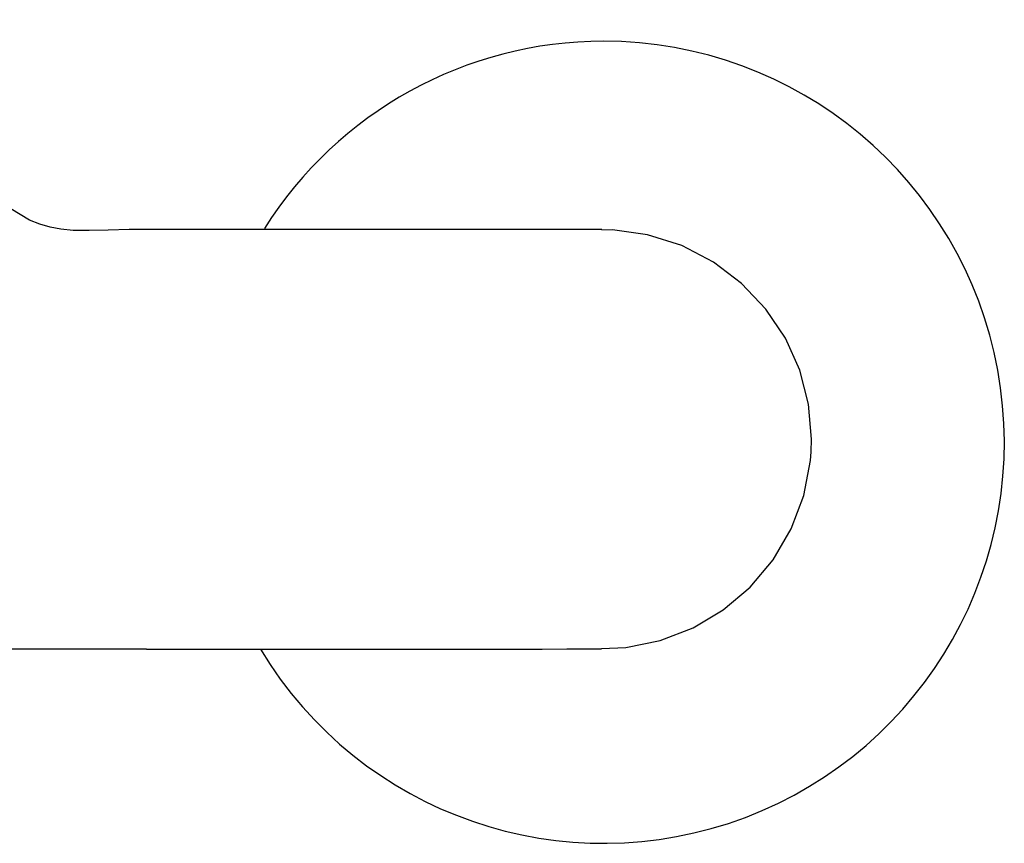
# Model space of a CAD drawing. Header units: millimetres. Extents: x -0.108 to 0.108, y -0.036 to 0.092.
# Tile 8 of 8: x 0.028 to 0.108, y -0.033 to 0.034. Entities that reach past the tile are written whole.
import ezdxf

# ---------------------------------------------------------------- set-up
doc = ezdxf.new("R2010")
doc.units = ezdxf.units.MM
doc.layers.add('BLOCKS', color=3, linetype='Continuous')

msp = doc.modelspace()

# ---------------------------------------------------------------- linework, layer by layer
at = {"layer": 'BLOCKS'}
msp.add_line((0.03801281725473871, -0.01682858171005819), (0.02448040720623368, -0.0168286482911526), dxfattribs=at)
at = {"layer": 'BLOCKS', "flags": 128}
for points in [[(0.03801364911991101, 0.01716807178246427), (0.0366124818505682, 0.01715824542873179), (0.03491086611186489, 0.01712867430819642), (0.03337510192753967, 0.01708653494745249), (0.0320802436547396, 0.01709481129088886), (0.03107660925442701, 0.01719574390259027), (0.03020665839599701, 0.01736336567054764), (0.02935824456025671, 0.01760488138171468), (0.02854250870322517, 0.01792964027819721), (0.02702923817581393, 0.01884949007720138), (0.02570076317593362, 0.0201640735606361), (0.02469522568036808, 0.02176709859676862), (0.0240856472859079, 0.02335380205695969), (0.02370559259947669, 0.02502077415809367), (0.02352268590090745, 0.02682592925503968), (0.02351155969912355, 0.02838158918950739), (0.02356488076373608, 0.03025453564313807), (0.02355284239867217, 0.03242924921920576), (0.0234707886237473, 0.03417119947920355)], [(0.07493565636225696, 0.01716711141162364), (0.07472735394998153, 0.01716731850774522), (0.07372280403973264, 0.01716760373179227), (0.07212254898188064, 0.01716785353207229), (0.07013167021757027, 0.01716807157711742), (0.06719678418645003, 0.01716831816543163), (0.06429368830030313, 0.01716851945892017), (0.06170563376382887, 0.0171686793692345), (0.05951666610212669, 0.01716880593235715), (0.05678739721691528, 0.01716895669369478), (0.05322829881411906, 0.01716914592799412), (0.04884297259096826, 0.01716937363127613), (0.04375192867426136, 0.0171696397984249), (0.03801281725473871, 0.01716994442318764)], [(0.091959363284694, 0.000170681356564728), (0.09195936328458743, 0.0001707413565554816), (0.09171743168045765, 0.003005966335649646), (0.09100428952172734, 0.005760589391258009), (0.08983661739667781, 0.008353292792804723), (0.08825661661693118, 0.01071754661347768), (0.08628778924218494, 0.01280327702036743), (0.08400190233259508, 0.01453525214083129), (0.08142760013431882, 0.0158689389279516), (0.07866541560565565, 0.01674967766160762), (0.07582439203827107, 0.01714155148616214), (0.07493729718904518, 0.017114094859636)], [(0.07490865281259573, -0.01677450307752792), (0.07689418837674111, -0.01670981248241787), (0.07969217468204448, -0.01613989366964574), (0.0823554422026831, -0.01511092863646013), (0.08480068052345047, -0.01364923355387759), (0.08697349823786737, -0.0118061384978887), (0.08884084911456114, -0.009589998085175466), (0.09031054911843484, -0.007092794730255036), (0.09132619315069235, -0.004389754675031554), (0.09186992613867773, -0.001553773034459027), (0.09192742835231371, -0.0008594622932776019), (0.091959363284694, 0.000170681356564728)], [(0.03801281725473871, -0.01682858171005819), (0.04374812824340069, -0.01682827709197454), (0.04883564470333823, -0.01682801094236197), (0.05321776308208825, -0.01682778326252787), (0.05677413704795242, -0.01682759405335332), (0.05950127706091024, -0.01682744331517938), (0.06168856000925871, -0.01682731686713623), (0.0642747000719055, -0.01682715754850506), (0.06717575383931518, -0.01682695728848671), (0.07010872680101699, -0.0168267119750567), (0.07209844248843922, -0.01682649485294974), (0.07369789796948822, -0.01682624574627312), (0.07470208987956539, -0.01682596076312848), (0.07491032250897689, -0.0168257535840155)]]:
    msp.add_lwpolyline(points, dxfattribs=at)
at = {"layer": 'BLOCKS'}
for start, end in [(211.0858620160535, 90), (90, 147.7691072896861)]:
    msp.add_arc((0.07508865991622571, -7.210559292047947e-05), 0.03250000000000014, start, end, dxfattribs=at)

doc.saveas('drawing.dxf')
